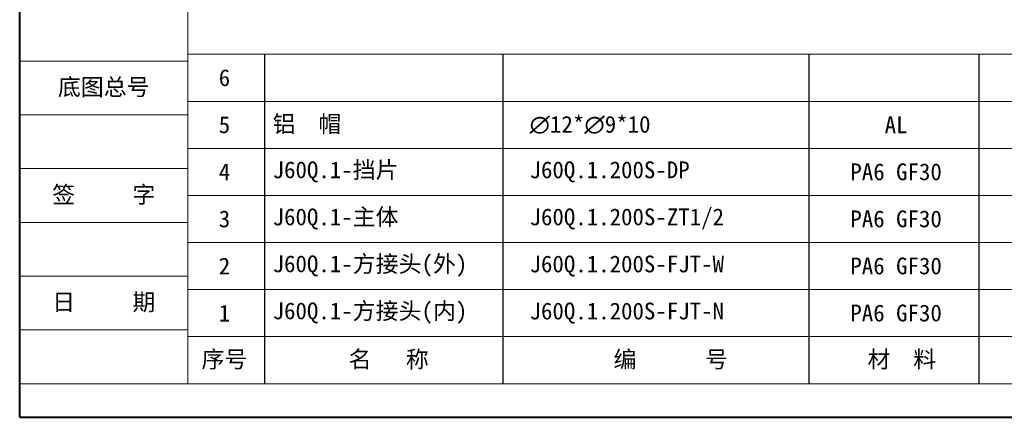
# Model space of a CAD drawing. Header units: millimetres. Extents: x -1595 to 486, y -108 to 1350.
# Tile 1 of 52: x -1595 to -876, y -108 to 183. Entities that reach past the tile are written whole.
import ezdxf

# ---------------------------------------------------------------- set-up
doc = ezdxf.new("R2010")
doc.units = ezdxf.units.MM
doc.linetypes.add('CENTER', pattern=[0.6, 0.375, -0.075, 0.075, -0.075])
doc.layers.add('标注线', color=7, linetype='Continuous', lineweight=15)
doc.styles.add('样式 3.5', font='仿宋_GB2312.ttf')
doc.styles.add('样式 6', font='仿宋_GB2312.ttf')

msp = doc.modelspace()

# ---------------------------------------------------------------- linework, layer by layer
at = {"color": 7, "lineweight": 40}
for q in [(-1595.044, 1350.477), (467.158, -107.794)]:
    msp.add_line((-1595.044, -107.794), q, dxfattribs=at)
at = {"color": 7, "lineweight": 13}
for q in [(-1472.293, 1325.927), (-441.193, -83.244)]:
    msp.add_line((-1472.293, -83.244), q, dxfattribs=at)
at = {"color": 7, "lineweight": 15}
for p, q in [((-1595.044, 152.436), (-1472.293, 152.436)), ((-1472.293, 157.346), (-657.307, 157.346)), ((-1472.293, 122.976), (-657.307, 122.976)), ((-1595.044, 113.156), (-1472.293, 113.156)), ((-1472.293, 88.606), (-657.307, 88.606)), ((-1595.044, 73.876), (-1472.293, 73.876)), ((-1472.293, 54.236), (-657.307, 54.236)), ((-1595.044, 34.596), (-1472.293, 34.596)), ((-1472.293, 19.866), (-657.307, 19.866)), ((-1595.044, -4.684), (-1472.293, -4.684)), ((-1472.293, -14.504), (-657.307, -14.504)), ((-1595.044, -43.964), (-1472.293, -43.964)), ((-1472.293, -48.874), (-441.193, -48.874)), ((-1595.044, -83.244), (-1472.293, -83.244))]:
    msp.add_line(p, q, dxfattribs=at)
at = {"color": 7}
for p, q in [((-1416.391, 157.346), (-1416.391, -83.244)), ((-1242.419, 157.346), (-1242.419, -83.244)), ((-1018.627, -83.244), (-1018.627, 157.346)), ((-894.447, -83.244), (-894.447, 157.346))]:
    msp.add_line(p, q, dxfattribs=at)

# ---------------------------------------------------------------- texts
at = {"color": 7, "linetype": 'CENTER', "lineweight": 18, "char_height": 12.27501, "width": 122.7501, "attachment_point": 5, "style": '样式 3.5'}
for s, insert in [('\\f宋体|b0|i0|c134|p2;底图总号', (-1533.669, 132.796)), ('\\f宋体|b0|i0|c134|p2;签     字', (-1533.669, 54.236)), ('\\f宋体|b0|i0|c134|p2;日     期', (-1533.669, -24.324))]:
    msp.add_mtext(s, dxfattribs=dict(at, insert=insert))
at = {"layer": '标注线', "color": 7, "lineweight": 18, "style": '样式 6'}
for s, insert, char_height, width, attachment_point in [('{\\H1.389x;6}', (-1445.548, 140.161), 8.83801, 58.92005, 5), ('{\\H1.389x;5}', (-1445.548, 105.791), 8.83801, 58.92005, 5), ('{\\H1.389x;铝  帽}', (-1410.386, 105.791), 8.83801, 220.92644, 4), ('{\\fISOCPEUR|b0|i0|c0|p34;\\H1.389x;∅\\fFangSong_GB2312|b0|i0|c134|p49;12*\\fISOCPEUR|b0|i0|c0|p34;∅\\fFangSong_GB2312|b0|i0|c134|p49;9*10}', (-1222.789, 105.791), 8.838007, 169.88375, 4), ('{\\H1.389x;AL}', (-955.161, 105.791), 8.83801, 69.59435, 5), ('{\\H1.389x;PA6 GF30}', (-955.161, 71.421), 8.83801, 69.59435, 5), ('{\\H1.389x;J60Q.1-挡片}', (-1410.386, 71.421), 8.83801, 220.92644, 4), ('{\\H1.389x;4}', (-1445.548, 71.421), 8.83801, 58.92005, 5), ('{\\H1.389x;J60Q.1.200S-DP}', (-1222.789, 71.421), 8.83801, 169.88375, 4), ('{\\H1.389x;PA6 GF30}', (-955.161, 37.051), 8.83801, 69.59435, 5), ('{\\H1.389x;3}', (-1445.548, 37.051), 8.83801, 58.92005, 5), ('{\\H1.389x;J60Q.1-主体}', (-1410.386, 37.051), 8.83801, 170.03195, 4), ('{\\H1.389x;J60Q.1.200S-ZT1/2}', (-1222.789, 37.051), 8.83801, 169.88375, 4), ('{\\H1.389x;PA6 GF30}', (-955.161, 2.681), 8.83801, 69.59435, 5), ('{\\H1.389x;2}', (-1445.548, 2.681), 8.83801, 58.92005, 5), ('{\\H1.389x;J60Q.1-方接头(外)}', (-1410.386, 2.681), 8.83801, 220.92644, 4), ('{\\H1.389x;J60Q.1.200S-FJT-W}', (-1222.789, 2.681), 8.83801, 169.88375, 4), ('{\\H1.389x;PA6 GF30}', (-955.161, -31.689), 8.83801, 69.59435, 5), ('{\\H1.389x;1}', (-1445.548, -31.689), 8.83801, 58.92005, 5), ('{\\H1.389x;J60Q.1-方接头(内)}', (-1410.386, -31.689), 8.83801, 209.55903, 4), ('{\\H1.389x;J60Q.1.200S-FJT-N}', (-1222.789, -31.689), 8.83801, 169.88375, 4), ('{\\H1.389x;序号}', (-1445.548, -66.059), 8.83801, 58.92005, 5), ('{\\H1.389x;名   称}', (-1325.618, -66.059), 8.83801, 117.54551, 5), ('{\\H1.389x;编      号}', (-1119.694, -66.059), 8.83801, 169.88375, 5), ('{\\H1.389x; 材  料}', (-955.161, -66.059), 8.83801, 69.59435, 5)]:
    msp.add_mtext(s, dxfattribs=dict(at, insert=insert, char_height=char_height, width=width, attachment_point=attachment_point))

doc.saveas('drawing.dxf')
